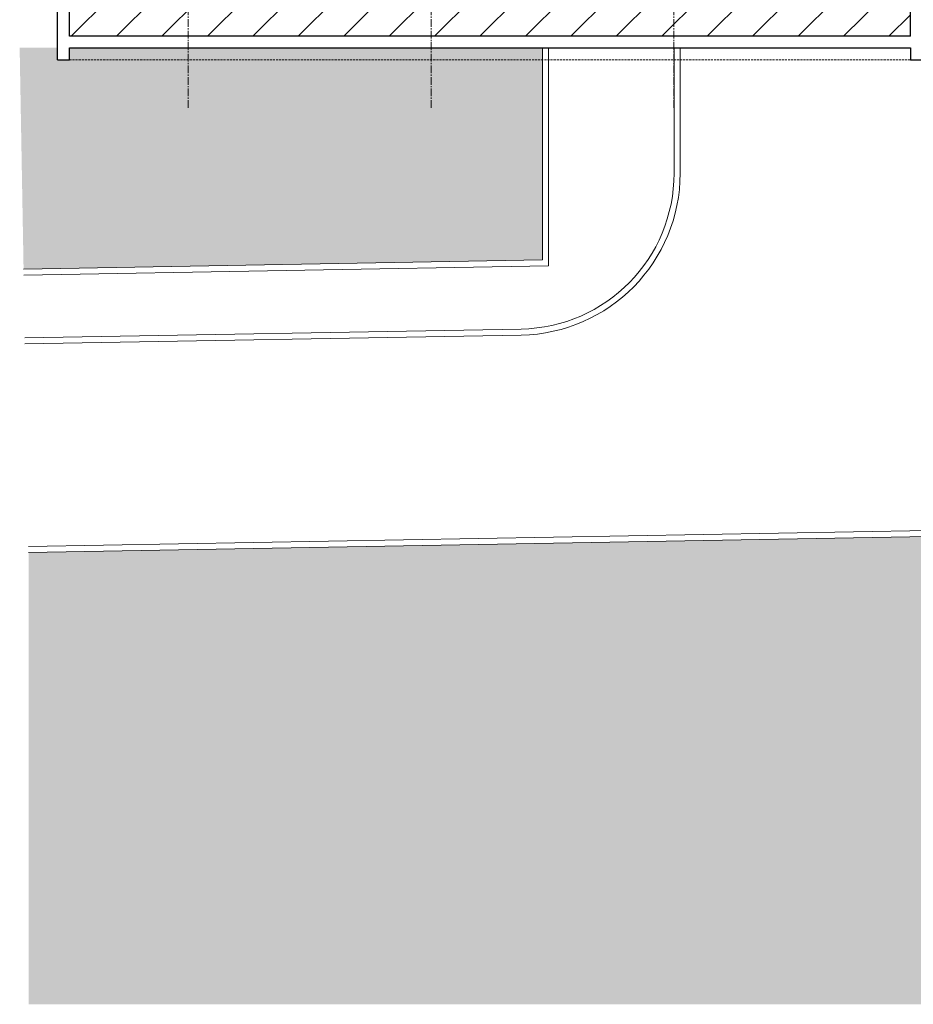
# Model space of a CAD drawing. Header units: millimetres. Extents: x -37445 to 120667, y -123620 to 254214.
# Tile 1 of 219: x -22317 to -240, y -123620 to -99309. Entities that reach past the tile are written whole.
import ezdxf

# ---------------------------------------------------------------- set-up
doc = ezdxf.new("R2010")
doc.units = ezdxf.units.MM
doc.linetypes.add('xref_ACAD-LSN_dyspozytornia_PW_rzuty_12$0$CENTER2', pattern=[28.575, 19.05, -3.175, 3.175, -3.175])
doc.linetypes.add('xref_ACAD-LSN_dyspozytornia_PW_rzuty_12$0$DASHED', pattern=[19.05, 12.7, -6.35])
for name, color, linetype, lineweight in [('xref', 8, 'Continuous', 13), ('xref_ACAD-LSN_dyspozytornia_PW_rzuty_12$0$A hatch', 8, 'Continuous', 5), ('xref_ACAD-LSN_dyspozytornia_PW_rzuty_12$0$A widok wyżej', 8, 'xref_ACAD-LSN_dyspozytornia_PW_rzuty_12$0$DASHED', 9), ('xref_ACAD-LSN_dyspozytornia_PW_rzuty_12$0$A-Wall', 8, 'Continuous', 25), ('xref_ACAD-LSN_dyspozytornia_PW_rzuty_12$0$S-Grid-Iden', 8, 'xref_ACAD-LSN_dyspozytornia_PW_rzuty_12$0$CENTER2', 9)]:
    doc.layers.add(name, color=color, linetype=linetype, lineweight=lineweight)

# ---------------------------------------------------------------- blocks, each defined once
blk = doc.blocks.new('xref_ACAD-LSN_dyspozytornia_PW_rzuty_12')
at = {"layer": 'xref_ACAD-LSN_dyspozytornia_PW_rzuty_12$0$A hatch'}
h = blk.add_hatch(dxfattribs=at)
h.set_pattern_fill('ANSI31', color=256, scale=25)
h.set_pattern_definition([(45, (0, -10000), (-56.1266, 56.1266), [])])
h.paths.add_polyline_path([(65352.7, 81953.2), (67430.7, 81953.2), (67430.7, 80717.2), (65352.7, 80717.2)])
h.paths.add_polyline_path([(67381.1, 81017.9), (67381.1, 81651.6), (67230.5, 81651.6), (67230.5, 81017.9)], flags=16)
at = {"layer": 'xref_ACAD-LSN_dyspozytornia_PW_rzuty_12$0$A hatch', "transparency": 33554495}
h = blk.add_hatch(dxfattribs=at)
h.set_pattern_fill('GRASS', color=256, scale=4)
h.set_pattern_definition([(90, (0, -10000), (-71.84205, 71.84205), [19.05, -124.6341]), (45, (0, -10000), (-71.84205, 71.84205), [19.05, -82.55]), (135, (0, -10000), (-71.84205, -71.84205), [19.05, -82.55])])
edge = h.paths.add_edge_path()
edge.add_spline(control_points=[(73831.5, 78934.7), (73821.4, 78950.9), (73811.2, 78967.1), (73777.9, 79019.7), (73754.3, 79055.7), (73718.4, 79105.4), (73707.4, 79120), (73684.5, 79148.7), (73672.7, 79162.8), (73654.4, 79183.4), (73648.1, 79190.1), (73632.7, 79206.4), (73623.4, 79215.8), (73602.5, 79235.9), (73590.9, 79246.5), (73522.6, 79306.1), (73459.4, 79350), (73322.2, 79426.9), (73248.2, 79459.9), (73070, 79523.2), (72963.1, 79549.8), (72743.3, 79584.7), (72630.3, 79593.1), (72404.9, 79591.7), (72292.4, 79581.9), (72113.1, 79551), (72044.1, 79535), (71910.9, 79495.5), (71846.7, 79472), (71725, 79417.5), (71667.5, 79386.5), (71560.8, 79317.1), (71511.7, 79278.7), (71449.3, 79219.1), (71431.8, 79201), (71407, 79172.8), (71399, 79163.2), (71383.4, 79143.8), (71375.9, 79133.9), (71359, 79110.8), (71349.9, 79097.5), (71316.2, 79045.2), (71294.2, 79004.5), (71248.1, 78905.3), (71225.8, 78845.3), (71186.7, 78721.6), (71169.7, 78657.8), (71142.4, 78545.8), (71131.5, 78498.1), (71120.5, 78450.3)], knot_values=[0, 0, 0, 0, 57.207065, 57.207065, 187.181956, 187.181956, 242.95388, 242.95388, 298.725803, 298.725803, 326.611765, 326.611765, 366.532108, 366.532108, 413.640335, 413.640335, 636.601339, 636.601339, 859.562342, 859.562342, 1147.4948, 1147.4948, 1435.427258, 1435.427258, 1723.359715, 1723.359715, 1909.892427, 1909.892427, 2096.425139, 2096.425139, 2282.95785, 2282.95785, 2469.490562, 2469.490562, 2547.228377, 2547.228377, 2586.097284, 2586.097284, 2624.966192, 2624.966192, 2675.594063, 2675.594063, 2819.436148, 2819.436148, 3012.724073, 3012.724073, 3206.011998, 3206.011998, 3347.114496, 3347.114496, 3347.114496, 3347.114496], degree=3, periodic=0)
edge.add_line((71120.5, 78450.3), (73831.5, 78934.7))
h.paths.add_polyline_path([(69699.2, 79521.8), (65252.1, 79442.8), (65252.1, 78327.2), (70701.7, 78327.2), (70701.7, 78536.9, 0.419422)])
h.paths.add_polyline_path([(66521.6, 80689.2), (65352.7, 80689.2), (65352.7, 80659.2), (65323.2, 80659.2), (65323.2, 80689.2), (65229.9, 80689.2), (65239.6, 80142.7), (66521.6, 80165.5)])
edge = h.paths.add_edge_path()
edge.add_line((67744.6, 80689.2), (68718.7, 80689.2))
edge.add_line((68718.7, 80689.2), (68718.7, 80265.3))
edge.add_arc((68483.7, 80265.3), 235, -15.0402, 0, ccw=False)
edge.add_line((68710.7, 80204.3), (67744.6, 80187.2))
edge.add_line((67744.6, 80187.2), (67744.6, 80689.2))
edge = h.paths.add_edge_path()
edge.add_line((69340.2, 80689.2), (69815.7, 80689.2))
edge.add_line((69815.7, 80689.2), (69815.7, 80223.9))
edge.add_line((69815.7, 80223.9), (69350.6, 80215.7))
edge.add_arc((69575.2, 80284.7), 235, 180, 197.0741, ccw=False)
edge.add_line((69340.2, 80284.7), (69340.2, 80689.2))
edge = h.paths.add_edge_path()
edge.add_line((70216.7, 80539.2), (71051.7, 80539.2))
edge.add_line((71051.7, 80539.2), (71051.7, 80689.2))
edge.add_line((71051.7, 80689.2), (71234.7, 80689.2))
edge.add_line((71234.7, 80689.2), (71234.7, 80313))
edge.add_arc((71169.7, 80313), 65, 271.0169, 360, ccw=False)
edge.add_line((71170.8, 80248), (70216.7, 80231.1))
edge.add_line((70216.7, 80231.1), (70216.7, 80539.2))
edge = h.paths.add_edge_path()
edge.add_line((72662.7, 80689.2), (72890.7, 80689.2))
edge.add_line((72890.7, 80689.2), (72890.7, 80659.2))
edge.add_line((72890.7, 80659.2), (72903.7, 80659.2))
edge.add_line((72903.7, 80659.2), (72901.8, 80108.7))
edge.add_arc((72897.7, 80343.7), 235, 180, 271.0169, ccw=False)
edge.add_line((72662.7, 80343.7), (72662.7, 80689.2))
at = {"layer": 'xref_ACAD-LSN_dyspozytornia_PW_rzuty_12$0$A hatch'}
for points in [[(66521.6, 80689.2), (66521.6, 80165.5), (65239.6, 80142.7)], [(66536.6, 80689.2), (66536.6, 80150.7), (65239.9, 80127.7)]]:
    blk.add_lwpolyline(points, dxfattribs=at)
for points in [[(66846.7, 80689.2), (66846.7, 80379.4, -0.409025), (66468.5, 79994.5), (65242.7, 79972.7)], [(66861.7, 80689.2), (66861.7, 80379.4, -0.409025), (66468.8, 79979.5), (65242.9, 79957.7)], [(65251.8, 79457.8), (69698.9, 79536.8, -0.419422), (70716.7, 78536.9), (70716.7, 78327.2)], [(65252.1, 79442.8), (69699.2, 79521.8, -0.419422), (70701.7, 78536.9), (70701.7, 78327.2)]]:
    blk.add_lwpolyline(points, format="xyb", dxfattribs=at)
at = {"layer": 'xref_ACAD-LSN_dyspozytornia_PW_rzuty_12$0$A widok wyżej', "ltscale": 0.4}
blk.add_lwpolyline([(65352.7, 80659.2), (72855.7, 80659.2)], dxfattribs=at)
at = {"layer": 'xref_ACAD-LSN_dyspozytornia_PW_rzuty_12$0$A-Wall', "linetype": 'Continuous', "lineweight": 25}
for p, q in [((65323.2, 80659.2), (65323.2, 82011.2)), ((65352.7, 80717.2), (65352.7, 81953.2)), ((67430.7, 80717.2), (67430.7, 81953.2)), ((67430.7, 80717.2), (65352.7, 80717.2)), ((65352.7, 80659.2), (65352.7, 80689.2)), ((65352.7, 80689.2), (67430.7, 80689.2)), ((67430.7, 80689.2), (67430.7, 80659.2)), ((65323.2, 80659.2), (65352.7, 80659.2)), ((67430.7, 80659.2), (67461.7, 80659.2))]:
    blk.add_line(p, q, dxfattribs=at)
at = {"layer": 'xref_ACAD-LSN_dyspozytornia_PW_rzuty_12$0$S-Grid-Iden'}
for points in [[(65646.2, 82131.2), (65646.2, 80539.2)], [(66246.2, 82131.2), (66246.2, 80539.2)], [(66846.2, 82131.2), (66846.2, 80539.2)]]:
    blk.add_lwpolyline(points, dxfattribs=at)

msp = doc.modelspace()

# ---------------------------------------------------------------- block references
at = {"layer": 'xref', "xscale": 10, "yscale": 10, "zscale": 10}
msp.add_blockref('xref_ACAD-LSN_dyspozytornia_PW_rzuty_12', (-674617, -906892), dxfattribs=at)

doc.saveas('drawing.dxf')
